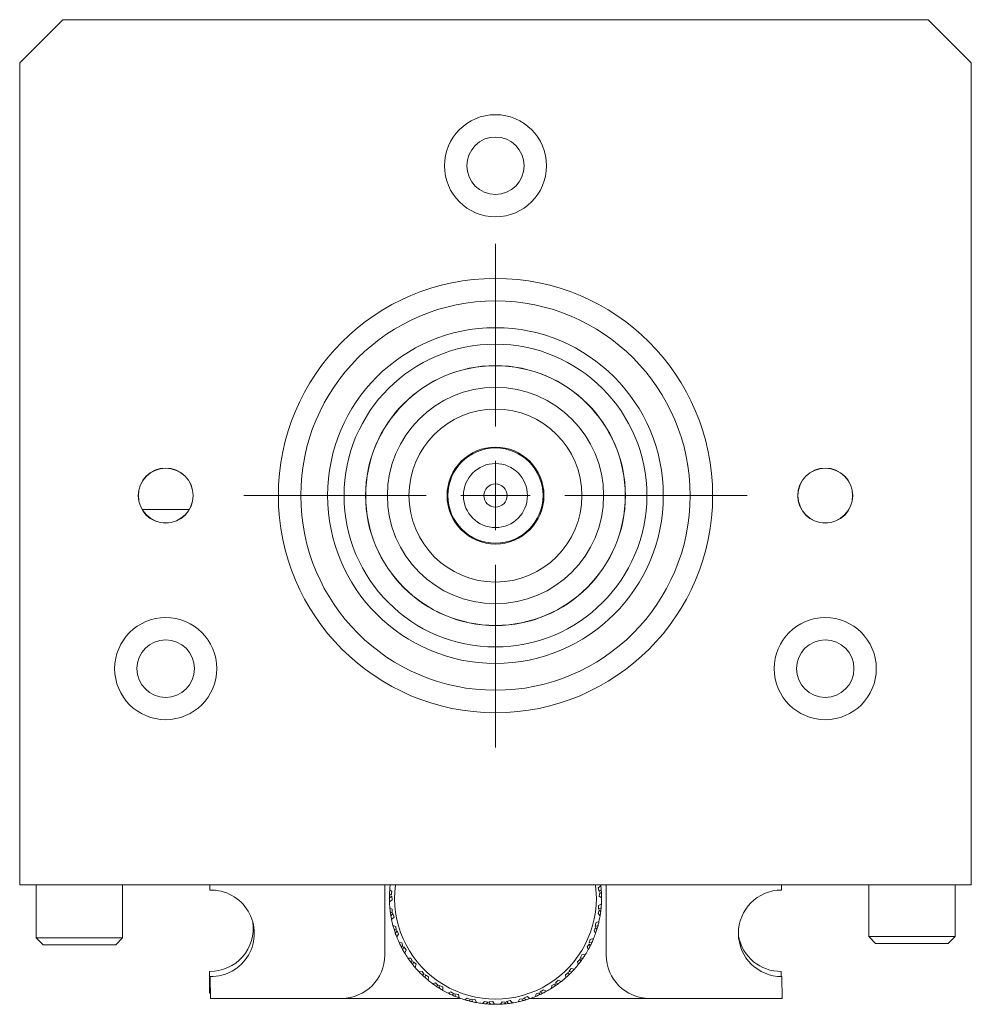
# Model space of a CAD drawing. Header units: inches. Extents: x 2.7 to 30.3, y 1.5 to 20.9.
# Tile 23 of 32: x 11.9 to 14.7, y 10.1 to 13. Entities that reach past the tile are written whole.
import ezdxf

# ---------------------------------------------------------------- set-up
doc = ezdxf.new("R2010")
doc.units = ezdxf.units.IN
doc.header["$MEASUREMENT"] = 0

# ---------------------------------------------------------------- blocks, each defined once
blk = doc.blocks.new('SW_CENTERMARKSYMBOL_0')
at = {"color": 0, "linetype": 'Continuous', "lineweight": 0}
for p, q in [((0, 0.2), (0, 0.7275)), ((0, 0), (0, 0.1)), ((-0.2, 0), (-0.7275, 0)), ((0, 0), (-0.1, 0)), ((0, 0), (0, -0.1)), ((0, 0), (0.1, 0)), ((0.2, 0), (0.7275, 0)), ((0, -0.2), (0, -0.7275))]:
    blk.add_line(p, q, dxfattribs=at)

msp = doc.modelspace()

# ---------------------------------------------------------------- linework, layer by layer
at = {"color": 7, "linetype": 'Continuous', "lineweight": 15}
for p, q in [((12.0589, 12.9629), (11.9339, 12.8379)), ((14.5589, 12.9629), (12.0589, 12.9629)), ((14.6839, 12.8379), (14.5589, 12.9629)), ((11.9339, 12.8379), (11.9339, 10.4629)), ((14.6839, 10.4629), (14.6839, 12.8379)), ((12.2882, 11.5472), (12.4236, 11.5472)), ((11.9339, 10.4629), (14.6839, 10.4629)), ((11.9814, 10.4629), (11.9814, 10.3096)), ((12.2314, 10.3096), (12.2314, 10.4629)), ((12.3725, 10.4629), (12.3725, 10.4623)), ((12.4829, 10.4629), (12.4829, 10.4629)), ((12.4832, 10.4629), (12.4833, 10.4481)), ((12.9889, 10.4629), (12.9889, 10.2601)), ((13.0098, 10.4438), (13.0034, 10.4491)), ((13.0076, 10.4335), (13.0098, 10.4438)), ((13.6133, 10.4607), (13.6058, 10.4543)), ((13.6058, 10.4543), (13.6081, 10.4438)), ((13.6081, 10.4438), (13.6144, 10.4491)), ((13.61, 10.4411), (13.6086, 10.4306)), ((13.6152, 10.4375), (13.61, 10.4411)), ((13.6289, 10.2601), (13.6289, 10.4629)), ((14.1353, 10.4481), (14.1352, 10.4629)), ((14.3874, 10.4629), (14.3874, 10.3141)), ((14.6374, 10.3141), (14.6374, 10.4629)), ((13.0092, 10.4306), (13.0024, 10.4258)), ((13.0026, 10.4142), (13.0106, 10.42)), ((13.0027, 10.4375), (13.0076, 10.4335)), ((13.0106, 10.42), (13.0092, 10.4306)), ((13.6086, 10.4306), (13.6154, 10.4258)), ((13.0108, 10.3929), (13.0037, 10.3971)), ((13.0049, 10.3855), (13.0104, 10.3824)), ((13.0104, 10.3824), (13.0108, 10.3929)), ((13.6085, 10.39), (13.6054, 10.3799)), ((13.615, 10.4087), (13.6066, 10.4037)), ((13.6066, 10.4037), (13.607, 10.3929)), ((13.607, 10.3929), (13.6142, 10.3971)), ((13.613, 10.3856), (13.6085, 10.39)), ((13.0125, 10.3799), (13.0066, 10.374)), ((13.0088, 10.3626), (13.0157, 10.3696)), ((13.0157, 10.3696), (13.0125, 10.3799)), ((13.608, 10.3572), (13.5988, 10.3537)), ((13.6054, 10.3799), (13.6113, 10.374)), ((13.0205, 10.343), (13.0127, 10.3459)), ((13.0159, 10.3347), (13.0218, 10.3326)), ((13.0243, 10.3304), (13.0195, 10.3236)), ((13.0218, 10.3326), (13.0205, 10.343)), ((13.0291, 10.3208), (13.0243, 10.3304)), ((13.5983, 10.3398), (13.5936, 10.3304)), ((13.5936, 10.3304), (13.5984, 10.3236)), ((13.5988, 10.3537), (13.5974, 10.343)), ((13.5974, 10.343), (13.6052, 10.3459)), ((13.602, 10.3347), (13.5983, 10.3398)), ((11.9814, 10.3096), (12.0014, 10.2896)), ((11.9814, 10.3096), (12.0573, 10.3096)), ((12.0573, 10.3096), (12.2314, 10.3096)), ((12.2114, 10.2896), (12.2314, 10.3096)), ((13.0235, 10.3127), (13.0291, 10.3208)), ((13.5827, 10.3057), (13.5795, 10.2954)), ((13.5923, 10.3077), (13.5827, 10.3057)), ((14.3874, 10.3141), (14.4074, 10.2941)), ((14.3874, 10.3141), (14.4004, 10.3141)), ((14.4004, 10.3141), (14.6374, 10.3141)), ((14.6174, 10.2941), (14.6374, 10.3141)), ((12.0652, 10.2896), (12.0014, 10.2896)), ((12.2114, 10.2896), (12.0652, 10.2896)), ((13.0384, 10.2954), (13.0302, 10.297)), ((13.0353, 10.2865), (13.0415, 10.2854)), ((13.0415, 10.2854), (13.0384, 10.2954)), ((13.0443, 10.2837), (13.0407, 10.2762)), ((13.0507, 10.275), (13.0443, 10.2837)), ((13.0465, 10.2661), (13.0507, 10.275)), ((13.5799, 10.2922), (13.5736, 10.2837)), ((13.5736, 10.2837), (13.5772, 10.2762)), ((13.5795, 10.2954), (13.5877, 10.297)), ((13.5826, 10.2865), (13.5799, 10.2922)), ((14.4183, 10.2941), (14.4074, 10.2941)), ((14.6174, 10.2941), (14.4183, 10.2941)), ((13.0641, 10.2516), (13.0558, 10.2517)), ((13.0625, 10.2422), (13.0688, 10.2422)), ((13.0688, 10.2422), (13.0641, 10.2516)), ((13.5536, 10.2483), (13.546, 10.241)), ((13.5554, 10.2422), (13.5536, 10.2483)), ((13.5587, 10.2612), (13.5538, 10.2516)), ((13.5538, 10.2516), (13.5621, 10.2517)), ((13.5685, 10.2615), (13.5587, 10.2612)), ((13.0719, 10.241), (13.0696, 10.233)), ((13.0797, 10.2335), (13.0719, 10.241)), ((13.0771, 10.224), (13.0797, 10.2335)), ((13.5275, 10.2213), (13.5211, 10.2127)), ((13.5372, 10.2199), (13.5275, 10.2213)), ((13.546, 10.241), (13.5483, 10.233)), ((12.4829, 10.2129), (12.4829, 10.1499)), ((12.4846, 10.1981), (12.4849, 10.1351)), ((13.0968, 10.2127), (13.0886, 10.2114)), ((13.1031, 10.2042), (13.0968, 10.2127)), ((13.0969, 10.2032), (13.1031, 10.2042)), ((13.1063, 10.2036), (13.1054, 10.1953)), ((13.1152, 10.1975), (13.1063, 10.2036)), ((13.1143, 10.1877), (13.1152, 10.1975)), ((13.49, 10.1873), (13.4822, 10.1799)), ((13.4994, 10.1843), (13.49, 10.1873)), ((13.5203, 10.2095), (13.5116, 10.2036)), ((13.5116, 10.2036), (13.5124, 10.1953)), ((13.521, 10.2032), (13.5203, 10.2095)), ((13.5211, 10.2127), (13.5293, 10.2114)), ((14.1349, 10.1981), (14.1349, 10.2129)), ((14.1369, 10.1351), (14.1366, 10.1981)), ((13.1357, 10.1799), (13.1278, 10.1773)), ((13.1433, 10.1726), (13.1357, 10.1799)), ((13.1373, 10.1705), (13.1433, 10.1726)), ((13.1564, 10.1681), (13.1466, 10.1725)), ((13.1466, 10.1725), (13.1471, 10.1642)), ((13.1571, 10.1582), (13.1564, 10.1681)), ((13.4473, 10.1601), (13.4384, 10.1541)), ((13.456, 10.1556), (13.4473, 10.1601)), ((13.4713, 10.1725), (13.4708, 10.1642)), ((13.4809, 10.1768), (13.4713, 10.1725)), ((13.4806, 10.1706), (13.4809, 10.1768)), ((13.4822, 10.1799), (13.4901, 10.1773)), ((12.4829, 10.1499), (12.4849, 10.1499)), ((12.4849, 10.1351), (12.8639, 10.1351)), ((12.8639, 10.1351), (13.2079, 10.1351)), ((13.1795, 10.1541), (13.1722, 10.1502)), ((13.1882, 10.1482), (13.1795, 10.1541)), ((13.1827, 10.1452), (13.1882, 10.1482)), ((13.2019, 10.146), (13.1915, 10.1487)), ((13.1915, 10.1487), (13.1934, 10.1406)), ((13.2043, 10.1364), (13.2019, 10.146)), ((13.227, 10.1361), (13.2205, 10.131)), ((13.2367, 10.1318), (13.227, 10.1361)), ((13.2317, 10.1279), (13.2367, 10.1318)), ((13.2505, 10.1319), (13.2398, 10.1328)), ((13.2398, 10.1328), (13.243, 10.1251)), ((13.2544, 10.1229), (13.2505, 10.1319)), ((13.3513, 10.1291), (13.3409, 10.1264)), ((13.358, 10.1219), (13.3513, 10.1291)), ((13.3781, 10.1328), (13.3748, 10.1251)), ((13.3886, 10.1337), (13.3781, 10.1328)), ((13.3862, 10.1279), (13.3886, 10.1337)), ((13.4006, 10.1405), (13.3908, 10.1361)), ((13.3908, 10.1361), (13.3974, 10.131)), ((13.4085, 10.1346), (13.4006, 10.1405)), ((13.41, 10.1351), (13.7539, 10.1351)), ((13.4264, 10.1487), (13.4245, 10.1406)), ((13.4366, 10.1513), (13.4264, 10.1487)), ((13.4352, 10.1452), (13.4366, 10.1513)), ((13.4384, 10.1541), (13.4457, 10.1502)), ((13.7539, 10.1351), (14.1369, 10.1351)), ((13.277, 10.1264), (13.2714, 10.1203)), ((13.2872, 10.1238), (13.277, 10.1264)), ((13.283, 10.1191), (13.2872, 10.1238)), ((13.3008, 10.1262), (13.2901, 10.1253)), ((13.2901, 10.1253), (13.2946, 10.1183)), ((13.3062, 10.118), (13.3008, 10.1262)), ((13.3278, 10.1253), (13.3233, 10.1183)), ((13.3383, 10.1244), (13.3278, 10.1253)), ((13.335, 10.1191), (13.3383, 10.1244)), ((13.3409, 10.1264), (13.3465, 10.1203))]:
    msp.add_line(p, q, dxfattribs=at)
at = {"color": 7, "linetype": 'Continuous', "lineweight": 15, "flags": 128}
for points in [[(13.6004, 10.4245), (13.598, 10.4618), (13.5979, 10.4629)], [(13.613, 10.4634), (13.613, 10.4628), (13.6133, 10.4607)]]:
    msp.add_lwpolyline(points, dxfattribs=at)
at = {"color": 7, "linetype": 'Continuous', "lineweight": 15}
for centre, radius in [((13.3089, 12.5409), 0.1475), ((13.3089, 12.5409), 0.083), ((13.3089, 11.5879), 0.6275), ((13.3089, 11.5879), 0.5625), ((13.3089, 11.5879), 0.485), ((13.3089, 11.5879), 0.4375), ((13.3089, 11.5879), 0.3755), ((13.3089, 11.5879), 0.375), ((13.3089, 11.5879), 0.3125), ((13.3089, 11.5879), 0.25), ((13.3089, 11.5879), 0.14), ((13.3089, 11.5879), 0.1375), ((12.3559, 11.5879), 0.0795), ((12.3559, 11.5879), 0.079), ((13.3089, 11.5879), 0.0925), ((14.2619, 11.5879), 0.0795), ((14.2619, 11.5879), 0.079), ((13.3089, 11.5879), 0.0335), ((12.3559, 11.0879), 0.1475), ((14.2619, 11.0879), 0.1475), ((12.3559, 11.0879), 0.083), ((14.2619, 11.0879), 0.083)]:
    msp.add_circle(centre, radius, dxfattribs=at)
for centre, radius, start, end in [((12.4869, 10.3231), 0.125, 268.9306, 91.6746), ((13.3089, 10.4245), 0.3065, 175.3876, 177.5711), ((13.3089, 10.4245), 0.3065, 172.7027, 175.3876), ((13.3089, 10.4245), 0.2915, 172.4303, 0), ((13.3089, 10.4245), 0.3065, 4.6124, 6.7849), ((13.3089, 10.4245), 0.3065, 2.4359, 4.6124), ((14.1359, 10.3231), 0.125, 90.3026, 270.3026), ((13.3089, 10.4245), 0.3065, 177.5711, 179.7475), ((13.3089, 10.4245), 0.3065, 179.7475, 181.92), ((13.3089, 10.4245), 0.3065, 181.92, 185.1173), ((13.3089, 10.4245), 0.3065, 357.0552, 0.2525), ((13.3089, 10.4245), 0.3065, 0.2597, 2.4359), ((13.3089, 10.4245), 0.3065, 185.1245, 187.3008), ((13.3089, 10.4245), 0.3065, 187.3008, 189.4773), ((13.3089, 10.4245), 0.3065, 350.5299, 352.7062), ((13.3089, 10.4245), 0.3065, 352.7062, 354.8827), ((13.3089, 10.4245), 0.3065, 354.8827, 357.0552), ((13.3089, 10.4245), 0.3065, 189.4773, 191.6498), ((13.3089, 10.4245), 0.3065, 191.6498, 194.8471), ((13.3089, 10.4245), 0.3065, 345.1529, 347.3254), ((13.3089, 10.4245), 0.3065, 347.3254, 350.5227), ((12.4839, 10.3379), 0.125, 269.5416, 8.0344), ((13.3089, 10.4245), 0.3065, 194.8543, 197.0305), ((13.3089, 10.4245), 0.3065, 197.0305, 199.207), ((13.3089, 10.4245), 0.3065, 340.8002, 342.9765), ((13.3089, 10.4245), 0.3065, 342.9765, 345.1529), ((13.3089, 10.4245), 0.3065, 199.207, 201.3795), ((13.3089, 10.4245), 0.3065, 201.3795, 204.5768), ((13.3089, 10.4245), 0.3065, 335.4232, 337.5957), ((13.3089, 10.4245), 0.3065, 337.5957, 340.793), ((14.1339, 10.3379), 0.125, 191.1584, 270.4584), ((13.3089, 10.4245), 0.3065, 204.584, 206.7603), ((13.3089, 10.4245), 0.3065, 206.7603, 208.9367), ((13.3089, 10.4245), 0.3065, 208.9367, 211.1092), ((13.3089, 10.4245), 0.3065, 327.866, 331.0633), ((13.3089, 10.4245), 0.3065, 331.0705, 333.2467), ((13.3089, 10.4245), 0.3065, 333.2467, 335.4232), ((12.8639, 10.2601), 0.125, 270, 0), ((13.3089, 10.4245), 0.3065, 211.1092, 214.3065), ((13.3089, 10.4245), 0.3065, 214.3137, 216.49), ((13.3089, 10.4245), 0.3065, 216.49, 218.6665), ((13.3089, 10.4245), 0.3065, 321.3407, 323.517), ((13.3089, 10.4245), 0.3065, 323.517, 325.6935), ((13.3089, 10.4245), 0.3065, 325.6935, 327.866), ((13.7539, 10.2601), 0.125, 180, 270), ((13.3089, 10.4245), 0.3065, 218.6665, 220.8389), ((13.3089, 10.4245), 0.3065, 220.8389, 224.0362), ((13.3089, 10.4245), 0.3065, 315.9638, 318.1362), ((13.3089, 10.4245), 0.3065, 318.1362, 321.3335), ((13.3089, 10.4245), 0.3065, 224.0434, 226.2197), ((13.3089, 10.4245), 0.3065, 226.2197, 228.3962), ((13.3089, 10.4245), 0.3065, 228.3962, 230.562), ((13.3089, 10.4245), 0.3065, 230.5687, 233.766), ((13.3089, 10.4245), 0.3065, 308.4065, 311.6038), ((13.3089, 10.4245), 0.3065, 311.611, 313.7873), ((13.3089, 10.4245), 0.3065, 313.7873, 315.9638), ((13.3089, 10.4245), 0.3065, 233.7732, 235.9494), ((13.3089, 10.4245), 0.3065, 235.9494, 238.1259), ((13.3089, 10.4245), 0.3065, 238.1259, 240.2984), ((13.3089, 10.4245), 0.3065, 240.2984, 243.4957), ((13.3089, 10.4245), 0.3065, 298.6768, 301.8741), ((13.3089, 10.4245), 0.3065, 301.8813, 304.0576), ((13.3089, 10.4245), 0.3065, 304.0576, 306.234), ((13.3089, 10.4245), 0.3065, 306.234, 308.4065), ((13.3089, 10.4245), 0.3065, 243.5029, 245.6792), ((13.3089, 10.4245), 0.3065, 245.6792, 247.8556), ((13.3089, 10.4245), 0.3065, 247.8556, 250.0281), ((13.3089, 10.4245), 0.3065, 250.0281, 253.2254), ((13.3089, 10.4245), 0.3065, 253.2326, 255.4089), ((13.3089, 10.4245), 0.3065, 255.4089, 257.5854), ((13.3089, 10.4245), 0.3065, 282.4218, 284.5981), ((13.3089, 10.4245), 0.3065, 284.5981, 286.7746), ((13.3089, 10.4245), 0.3065, 286.7746, 288.947), ((13.3089, 10.4245), 0.3065, 288.947, 292.1444), ((13.3089, 10.4245), 0.3065, 292.1516, 294.3278), ((13.3089, 10.4245), 0.3065, 294.3278, 296.5043), ((13.3089, 10.4245), 0.3065, 296.5043, 298.6768), ((13.3089, 10.4245), 0.3065, 257.5854, 259.7512), ((13.3089, 10.4245), 0.3065, 259.7579, 262.9552), ((13.3089, 10.4245), 0.3065, 262.9624, 265.1386), ((13.3089, 10.4245), 0.3065, 265.1386, 267.3151), ((13.3089, 10.4245), 0.3065, 267.3151, 269.4876), ((13.3089, 10.4245), 0.3065, 269.4876, 272.6849), ((13.3089, 10.4245), 0.3065, 272.6921, 274.8684), ((13.3089, 10.4245), 0.3065, 274.8684, 277.0448), ((13.3089, 10.4245), 0.3065, 277.0448, 279.2173), ((13.3089, 10.4245), 0.3065, 279.2173, 282.4146)]:
    msp.add_arc(centre, radius, start, end, dxfattribs=at)

# ---------------------------------------------------------------- block references
at = {"color": 7, "linetype": 'Continuous', "lineweight": 0}
msp.add_blockref('SW_CENTERMARKSYMBOL_0', (13.3089, 11.5879), dxfattribs=at)

doc.saveas('drawing.dxf')
